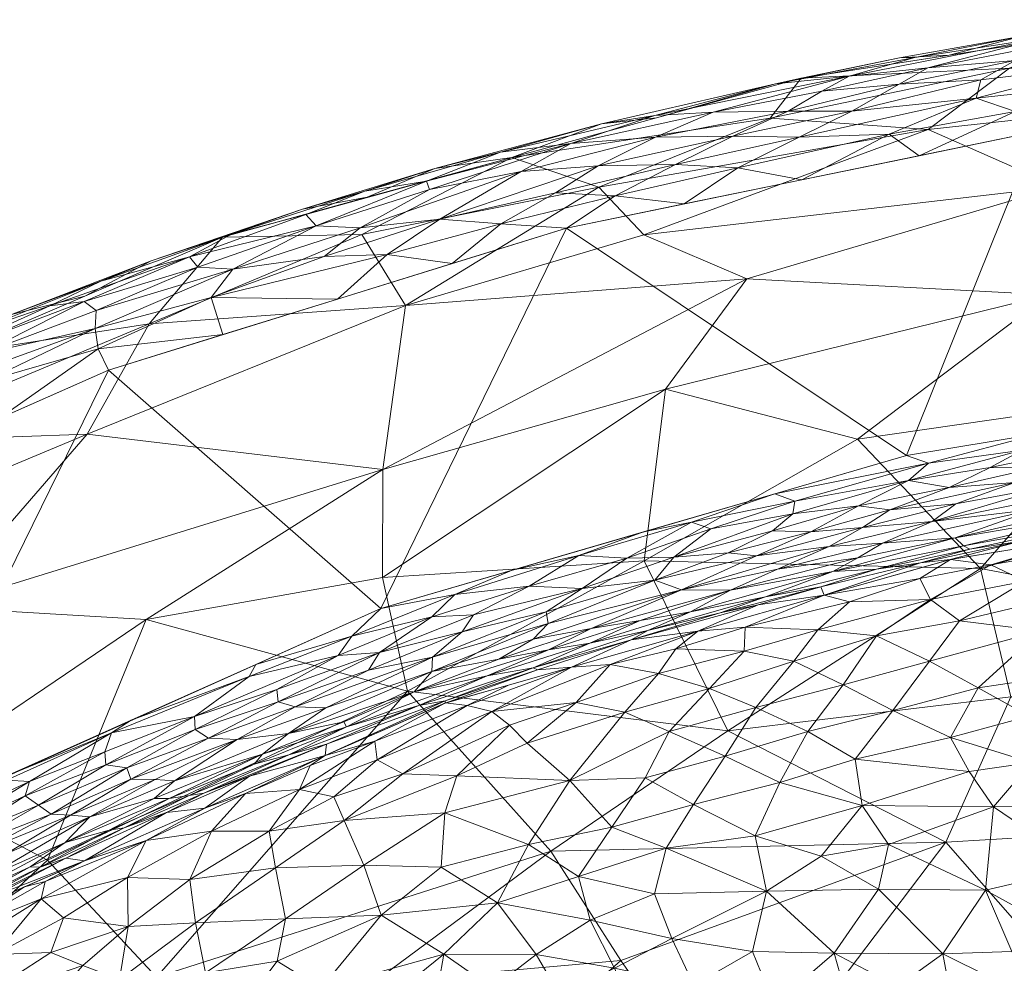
# Model space of a CAD drawing. Header units: millimetres. Extents: x -175 to 175, y 0 to 250.
# Tile 73 of 96: x -92 to -46, y 203 to 247. Entities that reach past the tile are written whole.
import ezdxf

# ---------------------------------------------------------------- set-up
doc = ezdxf.new("R2010")
doc.units = ezdxf.units.MM
doc.layers.add('A-GENM', color=13, linetype='Continuous')

# ---------------------------------------------------------------- blocks, each defined once
blk = doc.blocks.new('MODEL_CLU033I0-1CAAULW00 - MODEL_CLU033I0-1CAAULW00-469415-Preview')
at = {"layer": 'A-GENM', "lineweight": 9}
mesh = blk.add_polyface(dxfattribs=at)
corners = [(-170, 0), (-170, -89.378, -3.399), (-169.657, -134.057, -5.099), (-165.685, -156.003, -5.933), (-156.951, -176.519, -6.714), (-143.78, -194.518, -7.398), (-127.168, -209.424, -7.965), (-108.218, -221.244, -8.415), (-87.785, -230.282, -8.759), (-66.438, -236.895, -9.01), (-44.542, -241.387, -9.181), (0, -244.823, -9.312), (44.542, -241.387, -9.181), (66.438, -236.895, -9.01), (87.786, -230.282, -8.759), (108.218, -221.244, -8.415), (127.168, -209.424, -7.965), (143.78, -194.518, -7.398), (156.951, -176.519, -6.714), (165.685, -156.004, -5.933), (169.657, -134.057, -5.099), (170, -89.377, -3.399), (170, 0), (0, -231.834, -8.818), (-25.468, -230.46, -8.765), (-50.631, -226.297, -8.607), (-75.118, -219.169, -8.336), (-98.385, -208.733, -7.939), (-119.508, -194.453, -7.396), (-136.767, -175.695, -6.682), (-147.137, -152.419, -5.797), (-147.165, -126.945, -4.828), (-136.823, -103.657, -3.943), (-119.547, -84.914, -3.23), (-98.39, -70.685, -2.688), (-75.086, -60.33, -2.295), (-50.572, -53.294, -2.027), (-25.397, -49.21, -1.872), (0.073, -47.874, -1.821), (25.533, -49.225, -1.872), (50.696, -53.322, -2.028), (75.196, -60.37, -2.296), (98.484, -70.737, -2.69), (119.623, -84.977, -3.232), (136.872, -103.731, -3.945), (147.183, -127.022, -4.831), (147.122, -152.487, -5.8), (136.735, -175.744, -6.684), (119.47, -194.485, -7.397), (98.351, -208.753, -7.94), (75.09, -219.18, -8.336), (50.612, -226.302, -8.607), (25.459, -230.461, -8.765), (137.5, -31.987, -1.217), (136.445, -37.968, -1.444), (133.403, -43.231, -1.644), (128.75, -47.132, -1.793), (123.035, -49.21, -1.872), (116.959, -49.209, -1.872), (111.248, -47.131, -1.793), (106.591, -43.224, -1.644), (103.555, -37.967, -1.444), (102.5, -31.987, -1.217), (103.555, -26.006, -0.989), (106.597, -20.744, -0.789), (111.25, -16.843, -0.641), (116.965, -14.765, -0.562), (123.041, -14.766, -0.562), (128.752, -16.844, -0.641), (133.409, -20.751, -0.789), (136.445, -26.008, -0.989)]
mesh.append_faces([[corners[k] for k in face] for face in [(13, 51, 12), (23, 11, 52), (5, 29, 4), (3, 30, 2), (31, 2, 30), (33, 1, 32), (47, 18, 46), (45, 21, 44), (44, 21, 43), (60, 42, 59), (63, 40, 62), (64, 40, 63), (69, 22, 68), (67, 22, 66)]], dxfattribs={"vtx0": -1, "vtx1": -1})
mesh.append_faces([[corners[k] for k in face] for face in [(0, 38, 65), (56, 43, 21)]], dxfattribs={"vtx0": -1, "vtx1": -1, "vtx2": -1})
mesh.append_faces([[corners[k] for k in face] for face in [(27, 7, 8), (26, 8, 9, 25), (25, 9, 10), (27, 6, 7), (8, 26, 27), (24, 10, 11), (10, 24, 25), (33, 0, 1), (31, 1, 2), (65, 38, 39), (64, 39, 40), (49, 14, 15), (60, 41, 42), (58, 42, 43, 57), (47, 17, 18), (17, 47, 48), (46, 18, 19), (45, 20, 21), (20, 45, 46), (46, 19, 20), (21, 54, 55), (22, 70, 53), (66, 22, 0)]], dxfattribs={"vtx0": -1, "vtx2": -1})
mesh.append_faces([[corners[k] for k in face] for face in [(27, 28, 6), (11, 12, 52), (23, 24, 11), (51, 52, 12), (50, 51, 13), (13, 14, 50), (3, 4, 30), (29, 30, 4), (31, 32, 1), (34, 35, 0), (33, 34, 0), (36, 37, 0), (37, 38, 0), (35, 36, 0), (15, 16, 49), (56, 57, 43), (49, 50, 14), (60, 61, 41), (58, 59, 42), (65, 66, 0), (64, 65, 39), (61, 62, 41), (55, 56, 21), (53, 54, 22), (67, 68, 22), (69, 70, 22), (21, 22, 54), (40, 41, 62)]], dxfattribs={"vtx1": -1, "vtx2": -1})
mesh.append_faces([[corners[k] for k in face] for face in [(5, 6, 28, 29), (48, 49, 16, 17)]], dxfattribs={"vtx1": -1, "vtx3": -1})
mesh = blk.add_polyface(dxfattribs=at)
corners = [(108.145, -225.483, -13.453), (95.305, -230.981, -13.696), (99.076, -226.926, -22.907), (95.755, -219.243, -42.828), (74.995, -225.66, -49.647), (86.019, -218.671, -52.31), (85.884, -232.435, -24.175), (82.465, -236.478, -13.939), (75.984, -236.597, -22.533), (104.556, -220.7, -30.573), (88.765, -227.307, -34.266), (62.832, -221.404, -63.738), (73.851, -215.327, -65.26), (75.016, -220.625, -57.546), (95.6, -190.103, -74.985), (83.765, -191.76, -81.351), (91.059, -181.996, -83.307), (85.55, -202.021, -71.926), (82.818, -173.311, -92.691), (71.421, -187.039, -91.102), (72.555, -195.064, -85.113), (63.915, -202.789, -83.103), (75.431, -201.766, -78.231), (100.11, -198.655, -64.625), (90.62, -207.47, -62.971), (73.95, -233.293, -34.648), (97.354, -210.998, -53.434), (61.835, -229.399, -51.935), (101.574, -178.475, -78.495), (64.942, -238.807, -26.969), (68.992, -240.178, -14.093), (67.178, -207.884, -76.951)]
mesh.append_faces([[corners[k] for k in face] for face in [(30, 8, 7)]], dxfattribs={"vtx0": -1, "vtx1": -1})
mesh.append_faces([[corners[k] for k in face] for face in [(3, 4, 5), (6, 7, 8), (9, 2, 10), (10, 4, 3), (11, 12, 13), (14, 15, 16), (15, 14, 17), (18, 16, 19), (20, 19, 15), (21, 20, 22), (23, 24, 17), (3, 9, 10), (25, 4, 10), (3, 5, 26), (13, 4, 27), (28, 14, 16), (19, 16, 15), (17, 14, 23), (24, 23, 26), (8, 25, 6), (6, 25, 10), (1, 6, 2), (10, 2, 6), (4, 13, 5), (24, 5, 12), (12, 5, 13), (29, 8, 30), (5, 24, 26), (12, 17, 24), (22, 15, 17), (15, 22, 20), (17, 12, 31), (31, 22, 17), (25, 8, 29)]], dxfattribs={"vtx0": -1, "vtx1": -1, "vtx2": -1})
mesh.append_faces([[corners[k] for k in face] for face in [(6, 1, 7)]], dxfattribs={"vtx0": -1, "vtx2": -1})
mesh.append_faces([[corners[k] for k in face] for face in [(0, 1, 2)]], dxfattribs={"vtx1": -1, "vtx2": -1})
mesh = blk.add_polyface(dxfattribs=at)
corners = [(42.35, -200.969, -92.076), (18.657, -202.171, -95.346), (28.726, -193.356, -100.179), (32.001, -209.301, -87.513), (0, -177.936, -109.909), (15.295, -186.259, -105.838), (0, -188.395, -105.296), (67.87, -174.666, -99.412), (71.421, -187.039, -91.102), (63.322, -183.934, -96.552), (48.777, -208.301, -84.059), (51.918, -187.92, -98.337), (58.645, -195.262, -91.153), (56.319, -180.334, -101.164), (39.234, -188.538, -101.29), (51.237, -174.96, -105.444), (15.897, -176.864, -110.43), (28.122, -175.56, -109.899), (32.536, -182.304, -106.024), (63.915, -202.789, -83.103), (75.431, -201.766, -78.231), (67.178, -207.884, -76.951), (12.501, -207.277, -91.962), (16.003, -213.584, -86.112), (0, -207.402, -92.596), (14.012, -194.077, -101.336), (0, -197.898, -98.946), (72.555, -195.064, -85.113), (58.933, -213.489, -75.092)]
mesh.append_faces([[corners[k] for k in face] for face in [(4, 5, 6), (26, 22, 24)]], dxfattribs={"vtx0": -1, "vtx1": -1})
mesh.append_faces([[corners[k] for k in face] for face in [(0, 1, 2), (3, 1, 0), (7, 8, 9), (0, 10, 3), (0, 11, 12), (7, 9, 13), (12, 11, 9), (14, 0, 2), (14, 15, 13), (16, 17, 18), (5, 16, 18), (19, 20, 21), (22, 23, 24), (12, 10, 0), (21, 10, 19), (25, 5, 2), (14, 2, 18), (6, 5, 25), (16, 5, 4), (18, 2, 5), (22, 26, 1), (2, 1, 25), (26, 25, 1), (12, 27, 19), (10, 21, 28), (12, 9, 8), (13, 9, 11), (13, 11, 14), (7, 13, 15), (27, 12, 8), (12, 19, 10), (3, 22, 1), (14, 18, 15), (0, 14, 11)]], dxfattribs={"vtx0": -1, "vtx1": -1, "vtx2": -1})
mesh.append_faces([[corners[k] for k in face] for face in [(25, 26, 6)]], dxfattribs={"vtx0": -1, "vtx2": -1})
mesh = blk.add_polyface(dxfattribs=at)
corners = [(92.656, -192.623, -55.706), (93.638, -190.333, -58.769), (90.318, -191.316, -60.037), (95.209, -203.939, -18.232), (91.698, -206.215, -12.619), (94.499, -204.991, -12.575), (93.792, -195.506, -48.834), (98.187, -192.839, -49.306), (96.114, -191.605, -54.104), (97.272, -196.513, -41.989), (95.288, -198.74, -38.925), (93.762, -197.644, -43.952), (93.079, -203.071, -28.345), (94.116, -200.807, -34.558), (90.472, -203.163, -32.883), (87, -197.096, -52.496), (90.176, -198.024, -47.338), (90.378, -195.892, -51.676), (86.345, -199.779, -47.445), (91.297, -199.908, -41.397), (89.878, -204.777, -27.942), (90.914, -205.661, -21.351), (95.598, -202.741, -23.87), (96.63, -200.968, -29.15), (90.736, -206.467, -16.755), (98.628, -201.899, -19.092), (87.48, -194.534, -56.907), (98.037, -198.865, -33.879), (88.974, -202.564, -37.113), (86.888, -206.65, -26.007), (88.896, -207.439, -12.663), (86.019, -208.378, -19.093), (97.184, -189.317, -57.082), (90.805, -188.968, -63.316), (87.829, -190.059, -63.944)]
mesh.append_faces([[corners[k] for k in face] for face in [(0, 1, 2), (6, 7, 8), (0, 6, 8), (1, 0, 8), (9, 7, 6), (10, 9, 11), (12, 13, 14), (11, 9, 6), (15, 16, 17), (16, 18, 19), (20, 21, 12), (11, 16, 19), (17, 16, 6), (22, 23, 12), (24, 3, 21), (3, 25, 22), (6, 0, 17), (0, 2, 26), (0, 26, 17), (13, 23, 27), (23, 13, 12), (28, 13, 19), (20, 12, 14), (21, 22, 12), (21, 20, 29), (21, 3, 22), (5, 25, 3), (3, 24, 4), (31, 24, 21), (13, 28, 14), (1, 8, 32), (33, 34, 2), (33, 2, 1), (16, 11, 6), (10, 19, 13), (19, 10, 11), (27, 10, 13)]], dxfattribs={"vtx0": -1, "vtx1": -1, "vtx2": -1})
mesh.append_faces([[corners[k] for k in face] for face in [(3, 4, 5)]], dxfattribs={"vtx0": -1, "vtx2": -1})
mesh.append_faces([[corners[k] for k in face] for face in [(30, 4, 24)]], dxfattribs={"vtx1": -1, "vtx2": -1})
mesh = blk.add_polyface(dxfattribs=at)
corners = [(46.93, -206.071, -58.543), (46.553, -209.946, -51.545), (51.45, -208.187, -53.11), (51.069, -196.61, -71.772), (48.738, -193.787, -75.979), (46.589, -195.333, -74.515), (44.352, -200.838, -67.51), (42.717, -203.755, -63.492), (45.696, -203.215, -63.585), (41.122, -198.605, -71.33), (38.962, -196.277, -74.768), (37.795, -197.996, -72.737), (40.539, -200.884, -68.27), (38.519, -204.731, -62.909), (48.92, -203.107, -62.853), (38.55, -208.846, -56.023), (42.393, -209.981, -52.865), (42.395, -207.127, -58.034), (44.821, -192.502, -78.342), (41.9, -196.481, -73.99), (40.024, -192.261, -79.455), (36.364, -193.438, -78.628), (48.271, -199.687, -68.215), (35.703, -201.351, -68.492), (45.341, -197.159, -72.409), (43.085, -194.618, -76.118), (44.792, -212.014, -47.985), (47.686, -211.591, -47.743), (39.288, -211.341, -51.174), (41.657, -213.313, -46.358), (35.286, -198.748, -72.138), (52.667, -210.017, -48.914)]
mesh.append_faces([[corners[k] for k in face] for face in [(0, 1, 2), (3, 4, 5), (6, 7, 8), (9, 10, 11), (7, 12, 13), (14, 8, 0), (15, 16, 17), (18, 5, 4), (19, 20, 21), (14, 22, 6), (23, 13, 12), (11, 12, 9), (24, 6, 22), (25, 20, 19), (7, 13, 17), (0, 7, 17), (7, 6, 12), (1, 0, 17), (16, 1, 17), (26, 27, 1), (15, 28, 16), (13, 15, 17), (24, 5, 25), (26, 16, 29), (29, 16, 28), (16, 26, 1), (22, 3, 5), (9, 6, 19), (12, 11, 30), (6, 9, 12), (10, 9, 19), (19, 21, 10), (31, 1, 27), (24, 25, 19), (18, 25, 5), (6, 24, 19), (22, 5, 24), (0, 8, 7), (14, 6, 8)]], dxfattribs={"vtx0": -1, "vtx1": -1, "vtx2": -1})
mesh = blk.add_polyface(dxfattribs=at)
corners = [(63.149, -200.02, -62.632), (64.208, -202.437, -58.056), (66.746, -201.152, -59.032), (64.063, -194.979, -69.801), (61.937, -196.151, -68.969), (65.257, -197.063, -66.314), (51.069, -196.61, -71.772), (53.003, -199.653, -66.931), (55.6, -197.595, -69.106), (61.537, -203.811, -56.886), (65.339, -204.674, -53.296), (56.765, -200.73, -64.042), (59.199, -199.508, -65.043), (68.655, -197.582, -63.971), (68.189, -194.112, -69.311), (60.511, -201.646, -61.101), (48.271, -199.687, -68.215), (51.032, -201.585, -64.609), (60.356, -193.109, -73.623), (58.745, -195.006, -71.666), (53.979, -203.14, -61.157), (48.92, -203.107, -62.853), (51.914, -206.106, -56.797), (57.783, -203.207, -59.598), (67.852, -203.069, -54.953), (66.594, -199.071, -62.593), (60.242, -197.592, -67.526), (57.122, -206.019, -54.843), (53.961, -194.258, -74.082), (48.738, -193.787, -75.979)]
mesh.append_faces([[corners[k] for k in face] for face in [(0, 1, 2), (3, 4, 5), (6, 7, 8), (1, 9, 10), (11, 12, 8), (3, 5, 13), (13, 14, 3), (15, 1, 0), (7, 16, 17), (18, 19, 4), (11, 8, 7), (20, 21, 22), (21, 17, 16), (20, 23, 11), (6, 16, 7), (1, 10, 24), (2, 1, 24), (1, 15, 9), (0, 25, 5), (12, 0, 26), (23, 9, 15), (11, 23, 15), (27, 23, 20), (12, 11, 15), (20, 11, 7), (19, 8, 26), (28, 6, 8), (28, 29, 6), (0, 12, 15), (8, 12, 26), (0, 2, 25), (28, 8, 19), (4, 19, 26), (26, 0, 5), (18, 4, 3), (5, 4, 26), (13, 5, 25), (21, 20, 17), (7, 17, 20)]], dxfattribs={"vtx0": -1, "vtx1": -1, "vtx2": -1})
mesh = blk.add_polyface(dxfattribs=at)
corners = [(79.997, -207.112, -35.224), (83.72, -204.552, -38.262), (79.538, -204.737, -42.433), (86.888, -206.65, -26.007), (86.019, -208.378, -19.093), (90.914, -205.661, -21.351), (83.992, -206.561, -31.486), (82.987, -208.814, -24.06), (80.299, -208.81, -28.909), (86.862, -204.376, -34.548), (88.974, -202.564, -37.113), (87.263, -201.901, -41.237), (79.926, -202.764, -46.835), (75.085, -204.901, -46.118), (77.879, -201.509, -51.286), (82.41, -199.467, -51.775), (76.798, -209.308, -32.12), (77.288, -210.407, -27.307), (75.885, -207.237, -39.497), (86.345, -199.779, -47.445), (83.254, -202.216, -44.915), (89.878, -204.777, -27.942), (78.884, -210.761, -22.865), (81.394, -210.569, -18.02), (83.294, -209.887, -12.751), (88.896, -207.439, -12.663), (90.736, -206.467, -16.755), (77.691, -212.335, -12.838), (75.38, -213.008, -17.726), (78.383, -211.874, -17.512), (90.472, -203.163, -32.883), (91.297, -199.908, -41.397)]
mesh.append_faces([[corners[k] for k in face] for face in [(0, 1, 2), (3, 4, 5), (3, 6, 7), (7, 6, 8), (3, 7, 4), (9, 10, 11), (1, 6, 9), (12, 13, 2), (14, 12, 15), (16, 17, 8), (0, 2, 18), (11, 19, 20), (1, 11, 20), (9, 11, 1), (2, 1, 20), (1, 0, 6), (12, 2, 20), (8, 6, 0), (3, 21, 9), (8, 0, 16), (8, 22, 7), (23, 7, 22), (23, 4, 7), (25, 26, 4), (22, 28, 29), (4, 23, 24), (0, 18, 16), (3, 9, 6), (9, 30, 10), (9, 21, 30), (22, 8, 17), (31, 11, 10), (29, 28, 27), (15, 12, 20), (13, 12, 14), (27, 23, 29), (22, 29, 23)]], dxfattribs={"vtx0": -1, "vtx1": -1, "vtx2": -1})
mesh.append_faces([[corners[k] for k in face] for face in [(23, 27, 24)]], dxfattribs={"vtx0": -1, "vtx2": -1})
mesh.append_faces([[corners[k] for k in face] for face in [(24, 25, 4)]], dxfattribs={"vtx1": -1, "vtx2": -1})
mesh = blk.add_polyface(dxfattribs=at)
corners = [(68.213, -208.197, -43.766), (72.276, -207.14, -43.097), (69.661, -205.476, -48.949), (71.065, -214.664, -17.084), (75.38, -213.008, -17.726), (75.271, -212.137, -22.98), (72.107, -209.671, -36.386), (75.885, -207.237, -39.497), (71.557, -211.393, -31.474), (69.106, -213.755, -25.58), (74.062, -211.485, -27.842), (72.088, -214.783, -12.926), (77.879, -201.509, -51.286), (76.045, -199.95, -55.68), (72.154, -203.089, -52.229), (65.892, -206.697, -48.81), (67.852, -203.069, -54.953), (68.277, -212.919, -29.953), (69.928, -214.386, -21.218), (66.207, -216.455, -12.988), (66.29, -211.166, -37.539), (77.288, -210.407, -27.307), (76.798, -209.308, -32.12), (79.538, -204.737, -42.433), (75.085, -204.901, -46.118), (69.893, -201.5, -56.693), (72.628, -200.413, -57.038), (65.339, -204.674, -53.296), (66, -214.798, -25.411), (66.746, -201.152, -59.032), (69.148, -215.619, -12.957), (77.691, -212.335, -12.838), (78.884, -210.761, -22.865)]
mesh.append_faces([[corners[k] for k in face] for face in [(0, 1, 2), (3, 4, 5), (6, 7, 1), (8, 9, 10), (11, 4, 3), (12, 13, 14), (0, 2, 15), (16, 2, 14), (9, 8, 17), (3, 18, 19), (18, 3, 5), (6, 0, 20), (10, 21, 22), (23, 24, 7), (1, 7, 24), (8, 22, 6), (6, 22, 7), (25, 14, 26), (6, 1, 0), (24, 2, 1), (2, 24, 14), (12, 14, 24), (27, 2, 16), (20, 17, 8), (9, 17, 28), (25, 29, 16), (14, 25, 16), (14, 13, 26), (28, 18, 9), (10, 9, 18), (5, 21, 10), (32, 21, 5), (18, 5, 10), (32, 5, 4), (22, 8, 10), (20, 8, 6)]], dxfattribs={"vtx0": -1, "vtx1": -1, "vtx2": -1})
mesh.append_faces([[corners[k] for k in face] for face in [(4, 11, 31)]], dxfattribs={"vtx0": -1, "vtx2": -1})
mesh.append_faces([[corners[k] for k in face] for face in [(19, 30, 3), (30, 11, 3)]], dxfattribs={"vtx1": -1, "vtx2": -1})
mesh = blk.add_polyface(dxfattribs=at)
corners = [(51.242, -214.427, -39.373), (53.564, -215.623, -34.565), (55.204, -213.452, -39.542), (48.145, -218.601, -28.825), (49.483, -219.594, -23.709), (52.011, -217.916, -28.18), (54.737, -218.194, -24.413), (51.45, -208.187, -53.11), (52.667, -210.017, -48.914), (54.579, -207.65, -52.844), (46.93, -206.071, -58.543), (51.914, -206.106, -56.797), (48.92, -203.107, -62.853), (56.509, -211.078, -44.621), (52.993, -212.174, -43.973), (57.632, -214.566, -34.722), (47.269, -215.482, -38.792), (49.54, -216.729, -33.972), (57.122, -206.019, -54.843), (53.979, -203.14, -61.157), (57.651, -208.599, -49.477), (54.445, -219.798, -13.112), (53.267, -219.499, -19.732), (49.99, -220.577, -17.878), (60.326, -218.126, -13.05), (58.118, -218.309, -19.385), (58.173, -217.188, -24.913), (59.054, -212.307, -40.015), (47.686, -211.591, -47.743), (48.558, -213.178, -43.83), (55.855, -216.723, -29.126), (59.782, -215.463, -29.935), (46.553, -209.946, -51.545), (48.564, -221.47, -13.174)]
mesh.append_faces([[corners[k] for k in face] for face in [(24, 25, 21), (21, 23, 33)]], dxfattribs={"vtx0": -1, "vtx1": -1})
mesh.append_faces([[corners[k] for k in face] for face in [(0, 1, 2), (3, 4, 5), (4, 6, 5), (7, 8, 9), (10, 11, 12), (13, 14, 2), (2, 14, 0), (2, 1, 15), (16, 17, 0), (18, 19, 11), (18, 9, 20), (21, 22, 23), (21, 25, 22), (6, 4, 22), (25, 26, 6), (9, 18, 11), (13, 2, 27), (20, 8, 13), (14, 13, 8), (15, 27, 2), (28, 14, 8), (0, 14, 29), (1, 0, 17), (5, 1, 17), (30, 31, 15), (30, 15, 1), (6, 26, 30), (6, 30, 5), (25, 6, 22), (1, 5, 30), (3, 5, 17), (7, 9, 11), (8, 20, 9), (10, 7, 11), (32, 8, 7), (14, 28, 29), (4, 23, 22)]], dxfattribs={"vtx0": -1, "vtx1": -1, "vtx2": -1})
mesh = blk.add_polyface(dxfattribs=at)
corners = [(60.53, -210.049, -44.642), (57.651, -208.599, -49.477), (56.509, -211.078, -44.621), (59.054, -212.307, -40.015), (69.928, -214.386, -21.218), (66, -214.798, -25.411), (64.405, -216.576, -18.884), (61.67, -213.458, -34.785), (59.782, -215.463, -29.935), (63.725, -214.357, -29.867), (61.358, -217.311, -19.921), (60.326, -218.126, -13.05), (61.797, -208.019, -48.448), (57.122, -206.019, -54.843), (61.537, -203.811, -56.886), (57.783, -203.207, -59.598), (64.34, -209.005, -44.619), (68.213, -208.197, -43.766), (65.892, -206.697, -48.81), (62.781, -211.3, -40), (57.632, -214.566, -34.722), (66.29, -211.166, -37.539), (62.339, -205.902, -52.523), (65.339, -204.674, -53.296), (66.207, -216.455, -12.988), (68.277, -212.919, -29.953), (58.173, -217.188, -24.913), (62.165, -216.156, -24.537), (55.855, -216.723, -29.126), (58.118, -218.309, -19.385), (69.661, -205.476, -48.949)]
mesh.append_faces([[corners[k] for k in face] for face in [(0, 1, 2), (3, 0, 2), (4, 5, 6), (7, 8, 9), (10, 11, 6), (12, 1, 0), (13, 14, 15), (16, 17, 18), (19, 16, 0), (12, 13, 1), (7, 20, 8), (16, 21, 17), (22, 23, 14), (5, 25, 9), (26, 27, 8), (18, 23, 22), (16, 12, 0), (12, 18, 22), (0, 3, 19), (9, 21, 7), (18, 12, 16), (13, 12, 22), (19, 7, 21), (7, 19, 3), (16, 19, 21), (3, 20, 7), (26, 8, 28), (9, 8, 27), (5, 9, 27), (21, 9, 25), (6, 5, 27), (6, 27, 10), (6, 24, 4), (26, 29, 10), (30, 23, 18), (13, 22, 14), (26, 10, 27), (11, 10, 29)]], dxfattribs={"vtx0": -1, "vtx1": -1, "vtx2": -1})
mesh.append_faces([[corners[k] for k in face] for face in [(11, 24, 6)]], dxfattribs={"vtx1": -1, "vtx2": -1})
mesh = blk.add_polyface(dxfattribs=at)
corners = [(85.598, -211.215, -9.387), (88.653, -209.488, -9.61), (84.701, -211.156, -9.811), (89.542, -209.559, -9.19), (87.05, -208.972, -11.499), (89.774, -207.552, -11.833), (85.083, -209.689, -12.13), (87.91, -211.907, -8.422), (83.767, -214.155, -8.375), (87.948, -212.514, -8.257), (90.444, -209.605, -8.865), (94.496, -208.038, -8.549), (94.065, -207.708, -8.843), (91.032, -210.024, -8.512), (86.92, -211.756, -8.674), (95.397, -208.721, -8.147), (94.736, -208.494, -8.318), (91.66, -210.46, -8.257), (87.634, -213.392, -8.158), (92.541, -211.37, -8.039), (92.534, -211.193, -8.061), (91.455, -211.128, -8.145), (95.209, -209.394, -8.051), (95.429, -204.954, -10.943), (91.432, -207.16, -10.78), (94.995, -205.501, -10.416), (93.514, -206.643, -9.972), (89.798, -208.287, -10.318), (92.581, -207.742, -9.38), (97.285, -205.661, -8.982), (87.752, -208.863, -10.996), (84.949, -210.33, -10.715), (90.961, -207.143, -11.306), (88.9, -207.437, -12.662), (93.141, -205.781, -12.089), (86.742, -211.239, -8.993), (94.229, -205.357, -11.535), (94.503, -204.989, -12.574), (84.028, -210.479, -11.208), (85.654, -210.338, -10.24), (86.725, -213.976, -8.138), (96.351, -209.35, -7.982), (97.288, -204.713, -9.789)]
mesh.append_faces([[corners[k] for k in face] for face in [(19, 18, 40)]], dxfattribs={"vtx0": -1, "vtx1": -1})
mesh.append_faces([[corners[k] for k in face] for face in [(0, 1, 2), (3, 1, 0), (4, 5, 6), (7, 8, 9), (10, 11, 12), (7, 13, 14), (15, 16, 17), (16, 13, 17), (18, 19, 20), (15, 21, 22), (23, 24, 25), (26, 25, 27), (28, 12, 29), (30, 31, 27), (32, 4, 30), (33, 5, 34), (26, 27, 1), (35, 3, 0), (36, 34, 5), (5, 32, 36), (36, 32, 23), (24, 27, 25), (4, 32, 5), (23, 32, 24), (5, 33, 6), (30, 4, 38), (32, 30, 24), (31, 39, 27), (17, 7, 9), (7, 17, 13), (21, 17, 9), (17, 21, 15), (10, 14, 13), (3, 12, 28), (11, 13, 16), (10, 12, 3), (3, 35, 10), (1, 3, 28), (26, 1, 28), (2, 1, 39), (14, 10, 35), (11, 10, 13), (21, 20, 22), (9, 18, 21), (18, 9, 8), (18, 20, 21), (19, 41, 20), (28, 42, 26), (27, 24, 30), (1, 27, 39)]], dxfattribs={"vtx0": -1, "vtx1": -1, "vtx2": -1})
mesh.append_faces([[corners[k] for k in face] for face in [(34, 37, 33)]], dxfattribs={"vtx0": -1, "vtx2": -1})
mesh = blk.add_polyface(dxfattribs=at)
corners = [(83.746, -213.549, -8.565), (86.92, -211.756, -8.674), (83.121, -213.148, -8.874), (80.611, -212.402, -10.463), (79.392, -213.368, -9.92), (84.701, -211.156, -9.811), (79.883, -214.84, -8.752), (79.09, -214.596, -9.053), (75.675, -216.308, -8.888), (80.992, -211.937, -10.939), (76.689, -213.671, -10.975), (86.725, -213.976, -8.138), (87.634, -213.392, -8.158), (81.232, -216.011, -8.275), (81.786, -213.086, -9.28), (86.742, -211.239, -8.993), (85.598, -211.215, -9.387), (87.91, -211.907, -8.422), (77.662, -214.559, -9.484), (75.153, -217.137, -8.632), (79.943, -215.405, -8.528), (77.088, -217.001, -8.44), (76.438, -217.888, -8.345), (80.909, -216.582, -8.238), (76.819, -213.911, -10.52), (81.209, -211.37, -12.167), (83.297, -209.886, -12.75), (77.694, -212.334, -12.838), (87.05, -208.972, -11.499), (85.083, -209.689, -12.13), (83.333, -210.585, -11.712), (85.654, -210.338, -10.24), (84.949, -210.33, -10.715), (72.715, -216.242, -9.681), (88.9, -207.437, -12.662), (79.372, -212.374, -11.427), (73.323, -214.663, -11.57), (77.619, -212.872, -12.024), (72.685, -216.914, -9.194), (84.028, -210.479, -11.208), (87.752, -208.863, -10.996), (83.767, -214.155, -8.375), (75.093, -219.188, -8.337), (73.537, -215.297, -10.351)]
mesh.append_faces([[corners[k] for k in face] for face in [(26, 29, 34), (23, 22, 42)]], dxfattribs={"vtx0": -1, "vtx1": -1})
mesh.append_faces([[corners[k] for k in face] for face in [(0, 1, 2), (3, 4, 5), (6, 7, 8), (9, 10, 3), (11, 12, 13), (14, 15, 16), (6, 2, 7), (0, 17, 1), (14, 4, 18), (6, 19, 20), (21, 22, 13), (21, 20, 19), (22, 23, 13), (4, 3, 24), (28, 29, 30), (31, 32, 3), (18, 4, 33), (35, 36, 10), (37, 25, 27), (18, 38, 7), (37, 30, 25), (28, 30, 39), (32, 40, 39), (39, 35, 9), (9, 32, 39), (24, 3, 10), (25, 30, 29), (35, 30, 37), (29, 26, 25), (8, 19, 6), (41, 21, 13), (0, 6, 20), (6, 0, 2), (41, 0, 20), (0, 41, 17), (21, 41, 20), (12, 41, 13), (15, 2, 1), (2, 15, 14), (3, 5, 31), (14, 5, 4), (30, 35, 39), (36, 35, 37), (10, 9, 35), (32, 9, 3), (14, 18, 7), (2, 14, 7), (14, 16, 5), (4, 24, 43)]], dxfattribs={"vtx0": -1, "vtx1": -1, "vtx2": -1})
mesh.append_faces([[corners[k] for k in face] for face in [(25, 26, 27)]], dxfattribs={"vtx0": -1, "vtx2": -1})
mesh.append_faces([[corners[k] for k in face] for face in [(23, 11, 13)]], dxfattribs={"vtx1": -1, "vtx2": -1})
mesh = blk.add_polyface(dxfattribs=at)
corners = [(58.051, -234.528, -44.145), (62.847, -236.578, -35.674), (43.545, -238.824, -42.65), (45.803, -244.337, -22.807), (55.519, -243.878, -14.247), (41.709, -246.023, -14.327), (74.995, -225.66, -49.647), (61.835, -229.399, -51.935), (44, -233.784, -53.204), (29.315, -237.686, -51.202), (73.851, -215.327, -65.26), (62.832, -221.404, -63.738), (58.933, -213.489, -75.092), (47.157, -221.039, -71.118), (32.261, -225.403, -70.181), (31.708, -218.11, -78.957), (67.178, -207.884, -76.951), (64.942, -238.807, -26.969), (68.992, -240.178, -14.093), (56.965, -242.02, -22.566), (49.596, -241.486, -31.193), (33.913, -243.192, -35.418), (73.95, -233.293, -34.648), (75.016, -220.625, -57.546), (52.892, -227.063, -60.533), (32.001, -209.301, -87.513), (48.777, -208.301, -84.059), (45.74, -215.077, -78.388), (40.302, -228.886, -62.868), (29.232, -231.937, -61.581), (31.071, -246.251, -24.999)]
mesh.append_faces([[corners[k] for k in face] for face in [(0, 1, 2), (6, 0, 7), (8, 2, 9), (10, 11, 12), (2, 8, 0), (13, 14, 15), (12, 16, 10), (17, 18, 19), (2, 20, 21), (17, 1, 22), (6, 22, 0), (7, 11, 23), (12, 11, 13), (13, 11, 24), (25, 26, 27), (12, 27, 26), (28, 13, 24), (28, 8, 29), (7, 8, 24), (1, 20, 2), (4, 3, 19), (21, 3, 30), (3, 21, 20), (12, 13, 27), (30, 3, 5), (19, 20, 17), (20, 19, 3), (8, 7, 0), (11, 7, 24), (20, 1, 17), (0, 22, 1), (13, 28, 14), (8, 28, 24), (13, 15, 27), (25, 27, 15)]], dxfattribs={"vtx0": -1, "vtx1": -1, "vtx2": -1})
mesh.append_faces([[corners[k] for k in face] for face in [(3, 4, 5)]], dxfattribs={"vtx0": -1, "vtx2": -1})
mesh.append_faces([[corners[k] for k in face] for face in [(18, 4, 19)]], dxfattribs={"vtx1": -1, "vtx2": -1})
mesh = blk.add_polyface(dxfattribs=at)
corners = [(41.657, -213.313, -46.358), (44.893, -214.173, -43.155), (44.792, -212.014, -47.985), (44.141, -215.961, -39.106), (47.269, -215.482, -38.792), (49.99, -220.577, -17.878), (46.682, -221.213, -18.451), (48.564, -221.47, -13.174), (44.355, -218.145, -32.866), (49.54, -216.729, -33.972), (38.446, -222.718, -18.845), (42.529, -222.447, -13.211), (42.49, -221.945, -19.104), (49.483, -219.594, -23.709), (45.081, -220.455, -24.03), (39.168, -220.217, -29.161), (40.637, -221.301, -24.019), (43.067, -219.825, -28.084), (36.493, -223.423, -13.249), (39.318, -218.323, -34.994), (41.127, -215.932, -40.518), (37.365, -213.628, -47.104), (39.288, -211.341, -51.174), (35.614, -211.381, -52.091), (36.708, -216.046, -41.924), (51.242, -214.427, -39.373), (48.558, -213.178, -43.83), (48.145, -218.601, -28.825), (47.686, -211.591, -47.743), (37.321, -222.076, -23.108), (35.86, -219.283, -33.795)]
mesh.append_faces([[corners[k] for k in face] for face in [(0, 1, 2), (1, 3, 4), (5, 6, 7), (4, 8, 9), (10, 11, 12), (13, 14, 6), (15, 16, 17), (19, 3, 20), (13, 6, 5), (21, 22, 23), (20, 24, 19), (0, 22, 21), (21, 24, 20), (4, 25, 26), (1, 4, 26), (20, 3, 1), (27, 14, 13), (26, 28, 2), (20, 1, 0), (20, 0, 21), (3, 19, 8), (26, 2, 1), (9, 8, 27), (14, 17, 16), (17, 27, 8), (12, 14, 16), (12, 6, 14), (12, 16, 10), (6, 12, 11), (29, 10, 16), (15, 29, 16), (8, 4, 3), (27, 17, 14), (15, 8, 19), (8, 15, 17), (30, 15, 19), (24, 30, 19)]], dxfattribs={"vtx0": -1, "vtx1": -1, "vtx2": -1})
mesh.append_faces([[corners[k] for k in face] for face in [(18, 11, 10), (11, 7, 6)]], dxfattribs={"vtx1": -1, "vtx2": -1})
mesh = blk.add_polyface(dxfattribs=at)
corners = [(67.287, -217.258, -10.668), (69.59, -216.819, -10.227), (73.537, -215.297, -10.351), (68.002, -216.416, -11.857), (70.133, -216.047, -11.06), (73.323, -214.663, -11.57), (67.795, -216.333, -12.402), (72.097, -214.89, -12.253), (70.777, -218.885, -8.625), (72.717, -218.799, -8.458), (75.153, -217.137, -8.632), (72.715, -216.242, -9.681), (79.392, -213.368, -9.92), (72.685, -216.914, -9.194), (75.675, -216.308, -8.888), (79.09, -214.596, -9.053), (67.398, -219.02, -9.073), (67.294, -218.478, -9.431), (71.302, -218.092, -8.845), (65.722, -220.111, -8.831), (76.438, -217.888, -8.345), (71.65, -219.833, -8.39), (68.188, -220.226, -8.535), (76.689, -213.671, -10.975), (63.428, -217.716, -12.393), (61.089, -220.058, -9.731), (67.993, -217.759, -9.821), (65.356, -217.561, -11.197), (62.663, -218.154, -11.719), (77.619, -212.872, -12.024), (72.091, -214.782, -12.926), (66.21, -216.454, -12.989), (63.017, -218.62, -10.661), (65.29, -218.252, -10.228), (77.694, -212.334, -12.838), (77.088, -217.001, -8.44), (63.632, -221.533, -8.61), (65.872, -221.645, -8.466), (62.853, -222.748, -8.472), (68.973, -220.968, -8.404), (75.093, -219.188, -8.337), (62.335, -220.509, -9.162), (77.662, -214.559, -9.484), (76.819, -213.911, -10.52)]
mesh.append_faces([[corners[k] for k in face] for face in [(40, 21, 39)]], dxfattribs={"vtx0": -1, "vtx1": -1})
mesh.append_faces([[corners[k] for k in face] for face in [(0, 1, 2), (3, 4, 5), (6, 3, 7), (8, 9, 10), (11, 12, 2), (13, 14, 15), (16, 13, 17), (17, 13, 11), (8, 18, 19), (20, 9, 21), (9, 8, 22), (5, 7, 3), (4, 2, 23), (6, 24, 3), (23, 5, 4), (4, 0, 2), (25, 17, 26), (27, 3, 28), (4, 27, 0), (29, 7, 5), (11, 1, 26), (0, 32, 33), (3, 27, 4), (0, 33, 1), (26, 1, 33), (11, 2, 1), (11, 26, 17), (27, 32, 0), (14, 13, 18), (7, 29, 34), (10, 14, 18), (8, 10, 18), (35, 10, 9), (18, 16, 19), (8, 19, 22), (22, 19, 36), (20, 35, 9), (37, 39, 21), (20, 21, 40), (22, 21, 9), (36, 37, 22), (21, 22, 37), (13, 16, 18), (41, 16, 17), (13, 42, 11), (30, 6, 7), (31, 24, 6), (23, 2, 43)]], dxfattribs={"vtx0": -1, "vtx1": -1, "vtx2": -1})
mesh.append_faces([[corners[k] for k in face] for face in [(7, 34, 30), (37, 38, 39)]], dxfattribs={"vtx0": -1, "vtx2": -1})
mesh.append_faces([[corners[k] for k in face] for face in [(30, 31, 6)]], dxfattribs={"vtx1": -1, "vtx2": -1})
mesh = blk.add_polyface(dxfattribs=at)
corners = [(55.815, -224.184, -8.601), (60.623, -223.205, -8.523), (59.719, -222.898, -8.602), (62.853, -222.748, -8.472), (65.872, -221.645, -8.466), (58.813, -220.033, -10.425), (60.668, -219.032, -11.111), (54.042, -220.904, -10.989), (58.913, -221.78, -9.039), (62.335, -220.509, -9.162), (57.59, -221.631, -9.326), (60.329, -218.126, -13.051), (57.514, -219.347, -12.686), (63.428, -217.716, -12.393), (57.183, -219.732, -11.672), (65.29, -218.252, -10.228), (61.089, -220.058, -9.731), (62.663, -218.154, -11.719), (59.289, -218.982, -12.164), (66.21, -216.454, -12.989), (54.447, -219.798, -13.113), (54.592, -220.196, -12.303), (68.002, -216.416, -11.857), (65.356, -217.561, -11.197), (52.004, -221.007, -11.784), (63.017, -218.62, -10.661), (54.21, -222.067, -9.655), (52.876, -221.542, -10.502), (56.618, -221.018, -10.011), (51.733, -222.229, -10.054), (67.294, -218.478, -9.431), (65.722, -220.111, -8.831), (67.398, -219.02, -9.073), (55.903, -223.594, -8.705), (50.507, -225.139, -8.699), (61.448, -221.569, -8.808), (56.733, -224.527, -8.54), (67.993, -217.759, -9.821), (63.632, -221.533, -8.61), (56.85, -222.799, -8.862), (52.836, -223.962, -8.843), (55.062, -222.745, -9.096), (52.663, -222.958, -9.32)]
mesh.append_faces([[corners[k] for k in face] for face in [(11, 13, 19)]], dxfattribs={"vtx0": -1, "vtx1": -1})
mesh.append_faces([[corners[k] for k in face] for face in [(0, 1, 2), (1, 3, 4), (5, 6, 7), (8, 9, 10), (11, 12, 13), (7, 6, 14), (15, 5, 16), (14, 17, 18), (12, 20, 21), (17, 22, 13), (17, 14, 6), (14, 18, 21), (23, 17, 6), (21, 24, 14), (14, 24, 7), (5, 15, 25), (10, 16, 26), (27, 5, 7), (28, 29, 26), (30, 16, 9), (9, 31, 32), (0, 33, 34), (31, 9, 35), (0, 2, 33), (0, 36, 1), (25, 23, 6), (16, 37, 15), (5, 25, 6), (17, 13, 18), (12, 21, 18), (13, 12, 18), (9, 8, 35), (38, 2, 1), (38, 1, 4), (35, 2, 38), (2, 35, 33), (39, 40, 33), (8, 41, 39), (41, 40, 39), (10, 26, 42), (28, 5, 27), (16, 10, 9), (26, 16, 28), (16, 5, 28), (41, 10, 42), (8, 39, 35), (35, 39, 33), (38, 31, 35), (10, 41, 8)]], dxfattribs={"vtx0": -1, "vtx1": -1, "vtx2": -1})
mesh.append_faces([[corners[k] for k in face] for face in [(11, 20, 12), (36, 3, 1)]], dxfattribs={"vtx1": -1, "vtx2": -1})
mesh = blk.add_polyface(dxfattribs=at)
corners = [(48.335, -222.48, -10.676), (47.951, -222.099, -11.433), (41.036, -223.71, -11.068), (45.566, -225.047, -9.104), (44.646, -225.711, -8.922), (48.62, -224.82, -8.914), (49.416, -223.236, -9.664), (48.317, -224.056, -9.294), (52.663, -222.958, -9.32), (51.733, -222.229, -10.054), (52.876, -221.542, -10.502), (41.744, -223.213, -11.775), (43.872, -224.885, -9.377), (49.956, -221.313, -12.31), (47.665, -221.95, -11.922), (52.004, -221.007, -11.784), (54.592, -220.196, -12.303), (54.042, -220.904, -10.989), (44.576, -223.803, -10.09), (51.386, -223.771, -9.064), (52.836, -223.962, -8.843), (54.21, -222.067, -9.655), (48.566, -221.47, -13.175), (45.282, -222.319, -12.348), (55.815, -224.184, -8.601), (50.507, -225.139, -8.699), (49.582, -225.949, -8.627), (45.222, -226.559, -8.694), (46.71, -225.746, -8.776), (44.324, -227.346, -8.647), (42.587, -226.603, -8.797), (41.229, -227.314, -8.723), (54.447, -219.798, -13.113), (42.53, -222.446, -13.213), (43.392, -223.602, -10.578), (56.733, -224.527, -8.54), (55.903, -223.594, -8.705), (42.248, -224.681, -9.736), (41.099, -225.819, -9.176), (55.062, -222.745, -9.096), (50.613, -226.307, -8.607), (56.618, -221.018, -10.011)]
mesh.append_faces([[corners[k] for k in face] for face in [(33, 23, 22), (40, 26, 29)]], dxfattribs={"vtx0": -1, "vtx1": -1})
mesh.append_faces([[corners[k] for k in face] for face in [(0, 1, 2), (3, 4, 5), (6, 7, 8), (9, 10, 0), (1, 11, 2), (6, 12, 7), (13, 14, 15), (16, 13, 15), (0, 17, 1), (11, 1, 14), (18, 9, 0), (7, 3, 19), (19, 5, 20), (6, 21, 9), (13, 22, 23), (17, 15, 1), (24, 25, 26), (5, 19, 3), (27, 25, 28), (27, 29, 26), (27, 30, 31), (13, 16, 32), (14, 13, 23), (14, 23, 11), (15, 14, 1), (18, 0, 34), (0, 2, 34), (24, 26, 35), (25, 27, 26), (20, 25, 36), (28, 5, 4), (25, 20, 5), (7, 19, 8), (21, 6, 8), (7, 12, 3), (9, 18, 6), (6, 18, 37), (38, 3, 12), (3, 38, 4), (8, 19, 39), (4, 30, 28), (27, 28, 30), (5, 28, 25), (39, 19, 20), (29, 27, 31), (10, 9, 41), (17, 0, 10), (6, 37, 12)]], dxfattribs={"vtx0": -1, "vtx1": -1, "vtx2": -1})
mesh.append_faces([[corners[k] for k in face] for face in [(13, 32, 22), (26, 40, 35)]], dxfattribs={"vtx0": -1, "vtx2": -1})
mesh = blk.add_polyface(dxfattribs=at)
corners = [(99.183, -228.667, -9.728), (98.915, -227.548, -9.026), (96.05, -229.457, -9.38), (78.749, -237.78, -13.037), (85.792, -235.369, -12.94), (82.049, -236.618, -12.179), (90.509, -233.279, -11.167), (95.923, -230.824, -10.604), (88.918, -233.479, -10.472), (100.004, -229.448, -11.539), (104.119, -227.173, -10.604), (105.096, -227.144, -12.52), (98.767, -230.129, -12.604), (95.305, -230.981, -13.696), (92.3, -232.878, -12.747), (93.8, -231.017, -9.841), (88.135, -234.42, -11.978), (88.354, -233.053, -9.831), (83.612, -235.072, -10.158), (101.725, -228.232, -13.575), (94.136, -232.031, -11.785), (101.035, -225.741, -8.728), (92.894, -228.022, -8.673), (93.557, -229.749, -9.073), (87.786, -230.282, -8.759), (88.255, -231.28, -8.973), (104.176, -225.064, -8.929), (83.003, -233.662, -9.194), (81.99, -234.989, -9.674), (88.395, -232.222, -9.331), (88.885, -233.729, -13.817), (82.465, -236.478, -13.939), (84.004, -235.557, -10.988), (103.11, -223.503, -8.501), (98.002, -225.763, -8.587), (82.449, -231.935, -8.822), (106.349, -224.748, -9.256), (78.109, -236.999, -10.326)]
mesh.append_faces([[corners[k] for k in face] for face in [(30, 4, 31)]], dxfattribs={"vtx0": -1, "vtx1": -1})
mesh.append_faces([[corners[k] for k in face] for face in [(0, 1, 2), (3, 4, 5), (6, 7, 8), (9, 10, 7), (11, 9, 12), (13, 12, 14), (7, 10, 0), (15, 0, 2), (4, 14, 16), (8, 17, 18), (14, 20, 16), (21, 22, 23), (12, 19, 11), (21, 1, 26), (27, 28, 29), (20, 12, 9), (12, 20, 14), (7, 20, 9), (14, 4, 30), (5, 4, 16), (5, 16, 32), (16, 20, 6), (28, 18, 17), (3, 31, 4), (25, 35, 27), (2, 1, 23), (36, 1, 0), (29, 2, 23), (2, 29, 15), (8, 15, 17), (7, 0, 15), (36, 26, 1), (28, 17, 29), (37, 32, 18), (8, 18, 32), (6, 32, 16), (15, 8, 7), (7, 6, 20), (32, 6, 8), (27, 29, 25), (23, 1, 21), (29, 17, 15), (25, 29, 23), (22, 25, 23)]], dxfattribs={"vtx0": -1, "vtx1": -1, "vtx2": -1})
mesh.append_faces([[corners[k] for k in face] for face in [(12, 13, 19), (21, 34, 22), (25, 24, 35)]], dxfattribs={"vtx0": -1, "vtx2": -1})
mesh.append_faces([[corners[k] for k in face] for face in [(22, 24, 25), (30, 13, 14), (33, 34, 21)]], dxfattribs={"vtx1": -1, "vtx2": -1})
mesh = blk.add_polyface(dxfattribs=at)
corners = [(72.972, -239.085, -11.124), (69.523, -240.431, -12.226), (75.846, -238.61, -12.209), (78.59, -237.526, -11.39), (78.109, -236.999, -10.326), (83.003, -233.662, -9.194), (82.449, -231.935, -8.822), (77.112, -233.589, -8.884), (72.833, -238.688, -10.484), (68.551, -239.523, -10.168), (62.297, -241.132, -10.249), (66.243, -240.838, -11.038), (69.507, -237.089, -9.137), (72.338, -237.313, -9.426), (74.804, -235.669, -9.103), (77.737, -235.574, -9.321), (81.99, -234.989, -9.674), (72.577, -239.668, -13.109), (64.821, -241.755, -12.964), (68.992, -240.178, -14.093), (78.749, -237.78, -13.037), (82.049, -236.618, -12.179), (84.004, -235.557, -10.988), (66.438, -236.895, -9.01), (64.176, -238.402, -9.172), (75.728, -238.328, -14.016), (82.465, -236.478, -13.939), (62.329, -242.144, -11.81), (76.051, -236.901, -9.742), (66.95, -238.534, -9.381), (64.965, -239.789, -9.737), (58.694, -241.175, -9.737), (61.371, -239.861, -9.412), (62.255, -242.028, -14.17), (59.606, -242.292, -10.868), (71.775, -235.242, -8.947), (60.964, -238.018, -9.053), (58.462, -239.695, -9.213), (83.612, -235.072, -10.158)]
mesh.append_faces([[corners[k] for k in face] for face in [(26, 20, 25), (23, 12, 35)]], dxfattribs={"vtx0": -1, "vtx1": -1})
mesh.append_faces([[corners[k] for k in face] for face in [(0, 1, 2), (0, 3, 4), (8, 0, 4), (9, 10, 11), (12, 13, 14), (5, 14, 15), (16, 5, 15), (17, 18, 19), (20, 21, 2), (22, 3, 21), (1, 17, 2), (23, 24, 12), (17, 25, 20), (17, 20, 2), (17, 1, 18), (2, 3, 0), (27, 18, 1), (9, 8, 28), (1, 0, 11), (29, 30, 13), (10, 30, 31), (29, 32, 30), (21, 3, 2), (11, 34, 27), (1, 11, 27), (11, 0, 8), (11, 10, 34), (30, 10, 9), (13, 30, 9), (30, 32, 31), (24, 32, 29), (5, 7, 14), (24, 29, 12), (14, 13, 15), (29, 13, 12), (24, 37, 32), (14, 35, 12), (16, 15, 28), (28, 15, 13), (38, 16, 4), (9, 28, 13), (4, 16, 28), (4, 3, 22), (28, 8, 4), (11, 8, 9)]], dxfattribs={"vtx0": -1, "vtx1": -1, "vtx2": -1})
mesh.append_faces([[corners[k] for k in face] for face in [(5, 6, 7), (14, 7, 35), (24, 23, 36)]], dxfattribs={"vtx0": -1, "vtx2": -1})
mesh.append_faces([[corners[k] for k in face] for face in [(19, 25, 17), (33, 19, 18)]], dxfattribs={"vtx1": -1, "vtx2": -1})
mesh = blk.add_polyface(dxfattribs=at)
corners = [(47.357, -242.939, -9.597), (47.14, -243.793, -10.016), (53.156, -242.345, -9.782), (55.609, -241.13, -9.456), (61.371, -239.861, -9.412), (58.462, -239.695, -9.213), (49.614, -244.354, -10.965), (44.23, -245.754, -11.93), (53.276, -243.966, -11.484), (56.716, -243.619, -12.776), (50.937, -244.828, -13.294), (55.519, -243.878, -14.247), (64.821, -241.755, -12.964), (62.329, -242.144, -11.81), (62.255, -242.028, -14.17), (45.239, -245.831, -13.098), (50.218, -244.84, -12.348), (59.606, -242.292, -10.868), (56.126, -242.343, -10.152), (50.952, -243.596, -10.374), (41.402, -244.492, -9.908), (51.422, -241.265, -9.291), (41.709, -246.023, -14.327), (48.614, -244.951, -14.287), (60.964, -238.018, -9.053), (64.176, -238.402, -9.172), (54.55, -243.266, -10.755), (45.55, -242.319, -9.33), (62.297, -241.132, -10.249), (44.154, -245.41, -11.174), (45.545, -244.702, -10.549), (39.376, -245.617, -10.54), (37.868, -243.967, -9.494), (58.694, -241.175, -9.737), (39.587, -246.599, -12.414), (55.49, -239.141, -9.096), (50.016, -240.264, -9.138), (44.542, -241.387, -9.181), (38.974, -241.816, -9.197)]
mesh.append_faces([[corners[k] for k in face] for face in [(11, 10, 23), (14, 9, 11), (38, 27, 37)]], dxfattribs={"vtx0": -1, "vtx1": -1})
mesh.append_faces([[corners[k] for k in face] for face in [(0, 1, 2), (3, 4, 5), (6, 7, 8), (9, 10, 11), (9, 12, 13), (9, 14, 12), (8, 9, 13), (15, 10, 16), (17, 8, 13), (18, 2, 19), (20, 1, 0), (5, 21, 3), (8, 7, 16), (16, 7, 15), (24, 5, 25), (19, 26, 18), (10, 15, 23), (9, 8, 16), (27, 0, 21), (9, 16, 10), (28, 18, 17), (29, 7, 6), (30, 1, 20), (30, 20, 31), (32, 20, 0), (19, 1, 30), (2, 18, 33), (30, 6, 19), (19, 6, 26), (6, 30, 29), (26, 8, 17), (31, 29, 30), (8, 26, 6), (18, 26, 17), (34, 15, 7), (5, 35, 21), (36, 27, 21), (0, 3, 21), (33, 4, 3), (2, 33, 3), (33, 18, 28), (0, 2, 3), (19, 2, 1), (32, 0, 27)]], dxfattribs={"vtx0": -1, "vtx1": -1, "vtx2": -1})
mesh.append_faces([[corners[k] for k in face] for face in [(27, 36, 37), (21, 35, 36)]], dxfattribs={"vtx0": -1, "vtx2": -1})
mesh.append_faces([[corners[k] for k in face] for face in [(22, 23, 15), (24, 35, 5)]], dxfattribs={"vtx1": -1, "vtx2": -1})

msp = doc.modelspace()

# ---------------------------------------------------------------- block references
at = {"layer": 'A-GENM', "lineweight": 9, "rotation": 180}
msp.add_blockref('MODEL_CLU033I0-1CAAULW00 - MODEL_CLU033I0-1CAAULW00-469415-Preview', (0, 0, 850), dxfattribs=at)

doc.saveas('drawing.dxf')
